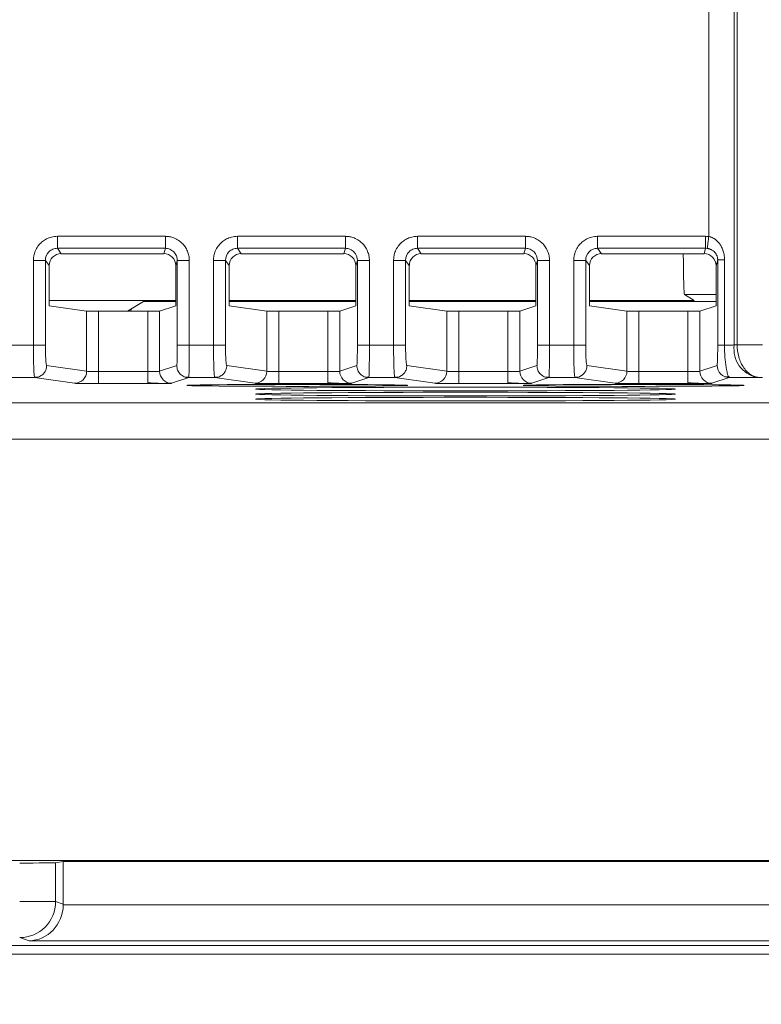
# Model space of a CAD drawing. Header units: millimetres. Extents: x 0 to 594, y 0 to 420.
# Tile 31 of 76: x 143 to 155, y 229 to 246. Entities that reach past the tile are written whole.
import ezdxf

# ---------------------------------------------------------------- set-up
doc = ezdxf.new("R2010")
doc.units = ezdxf.units.MM
doc.styles.add('SLDTEXTSTYLE1', font='TXT', dxfattribs={"width": 0.605})
doc.dimstyles.new('SLDDIMSTYLE0', dxfattribs={"dimtxt": 2.568319, "dimasz": 3.3, "dimexe": 0, "dimexo": 0.0625, "dimgap": 0.64208, "dimtad": 1, "dimdec": 1, "dimlfac": 5, "dimrnd": 1e-09, "dimzin": 12, "dimdsep": 46, "dimtxsty": 'SLDTEXTSTYLE1', "dimsah": 1, "dimcen": 0.09, "dimadec": 0, "dimazin": 3, "dimtfac": 1, "dimtdec": 1, "dimtofl": 0, "dimtmove": 0, "dimatfit": 3, "dimfxl": 1, "dimfrac": 2, "dimtolj": 1, "dimtzin": 12, "dimarcsym": 0})
doc.dimstyles.new('SLDDIMSTYLE3', dxfattribs={"dimtxt": 2.568319, "dimasz": 3.3, "dimexe": 0, "dimexo": 0.0625, "dimgap": 0.64208, "dimtad": 1, "dimdec": 1, "dimlfac": 5, "dimrnd": 1e-09, "dimzin": 12, "dimdsep": 46, "dimtxsty": 'SLDTEXTSTYLE1', "dimsah": 1, "dimcen": 0.09, "dimadec": 0, "dimazin": 3, "dimtfac": 1, "dimtdec": 1, "dimtmove": 0, "dimatfit": 0, "dimfxl": 1, "dimfrac": 2, "dimtolj": 1, "dimtzin": 12, "dimarcsym": 0})

# ---------------------------------------------------------------- blocks, each defined once
blk = doc.blocks.new('_D_12')
at = {"color": 7, "linetype": 'Continuous', "lineweight": 0}
for p, q in [((184.665, 230.163), (184.665, 236.563)), ((162.794, 230.163), (185.665, 230.163)), ((184.665, 230.163), (184.665, 225.009)), ((115.707, 225.009), (185.665, 225.009)), ((184.665, 225.009), (184.665, 212.459)), ((180.133, 218.584), (180.133, 219.171)), ((180.133, 219.171), (184.077, 219.171)), ((184.077, 219.171), (184.077, 218.584)), ((180.133, 215.154), (180.133, 214.566)), ((184.077, 214.566), (184.077, 215.154)), ((180.133, 214.566), (184.077, 214.566))]:
    blk.add_line(p, q, dxfattribs=at)
for points in [[(184.665, 230.163), (185.165, 233.463), (184.165, 233.463)], [(184.665, 225.009), (184.165, 221.709), (185.165, 221.709)]]:
    blk.add_solid(points, dxfattribs=at)
at = {"color": 7, "linetype": 'Continuous', "lineweight": 0, "attachment_point": 1, "rotation": 90, "style": 'SLDTEXTSTYLE1'}
for s, insert, char_height in [('25,8', (176.135, 213.439), 2.6458), ('1', (180.667, 215.889), 2.646)]:
    blk.add_mtext(s, dxfattribs=dict(at, insert=insert, char_height=char_height))
blk = doc.blocks.new('_D_15')
at = {"color": 7, "linetype": 'Continuous', "lineweight": 0}
for p, q in [((107.707, 372.909), (185.665, 372.909)), ((184.665, 230.163), (184.665, 372.909)), ((180.133, 305.701), (180.133, 306.289)), ((180.133, 306.289), (184.077, 306.289)), ((184.077, 306.289), (184.077, 305.701)), ((180.133, 297.371), (180.133, 296.783)), ((184.077, 296.783), (184.077, 297.371)), ((180.133, 296.783), (184.077, 296.783)), ((162.794, 230.163), (185.665, 230.163))]:
    blk.add_line(p, q, dxfattribs=at)
for points in [[(184.665, 372.909), (184.165, 369.609), (185.165, 369.609)], [(184.665, 230.163), (185.165, 233.463), (184.165, 233.463)]]:
    blk.add_solid(points, dxfattribs=at)
at = {"color": 7, "linetype": 'Continuous', "lineweight": 0, "char_height": 2.6458, "attachment_point": 1, "rotation": 90, "style": 'SLDTEXTSTYLE1'}
for s, insert in [('713,7', (176.135, 297.126)), ('28,1', (180.667, 298.106))]:
    blk.add_mtext(s, dxfattribs=dict(at, insert=insert))

msp = doc.modelspace()

# ---------------------------------------------------------------- linework, layer by layer
at = {"color": 7, "linetype": 'Continuous', "lineweight": 15}
for p, q in [((154.459, 242.112), (154.459, 352.309)), ((154.883, 240.307), (154.883, 352.309)), ((154.932, 240.307), (154.932, 352.309)), ((143.608, 242.116), (145.407, 242.116)), ((143.608, 242.116), (143.608, 241.916)), ((145.407, 242.116), (145.407, 241.916)), ((146.608, 242.116), (148.407, 242.116)), ((146.608, 242.116), (146.608, 241.916)), ((148.407, 242.116), (148.407, 241.916)), ((149.608, 242.116), (151.407, 242.116)), ((149.608, 242.116), (149.608, 241.916)), ((151.407, 242.116), (151.407, 241.916)), ((152.608, 242.116), (154.407, 242.116)), ((152.608, 242.116), (152.608, 241.916)), ((143.608, 241.916), (145.407, 241.916)), ((143.671, 241.827), (143.608, 241.916)), ((143.671, 241.827), (145.38, 241.827)), ((145.407, 241.916), (145.38, 241.827)), ((146.608, 241.916), (148.407, 241.916)), ((146.671, 241.827), (146.608, 241.916)), ((146.671, 241.827), (148.38, 241.827)), ((148.407, 241.916), (148.38, 241.827)), ((149.608, 241.916), (151.407, 241.916)), ((149.671, 241.827), (149.608, 241.916)), ((149.671, 241.827), (151.38, 241.827)), ((151.407, 241.916), (151.38, 241.827)), ((152.608, 241.916), (154.407, 241.916)), ((152.671, 241.827), (152.608, 241.916)), ((152.671, 241.827), (154.38, 241.827)), ((154.407, 241.916), (154.38, 241.827)), ((154.407, 241.917), (154.433, 241.915)), ((143.21, 240.304), (143.21, 241.716)), ((143.21, 241.716), (143.409, 241.716)), ((143.409, 240.304), (143.409, 241.716)), ((143.471, 241.628), (143.409, 241.716)), ((145.606, 241.715), (145.58, 241.627)), ((145.806, 241.715), (145.606, 241.715)), ((145.606, 241.715), (145.606, 240.304)), ((145.806, 241.715), (145.806, 240.304)), ((146.21, 240.304), (146.21, 241.716)), ((146.21, 241.716), (146.409, 241.716)), ((146.409, 240.304), (146.409, 241.716)), ((146.471, 241.628), (146.409, 241.716)), ((148.606, 241.715), (148.58, 241.627)), ((148.806, 241.715), (148.606, 241.715)), ((148.606, 241.715), (148.606, 240.304)), ((148.806, 241.715), (148.806, 240.304)), ((149.21, 240.304), (149.21, 241.716)), ((149.21, 241.716), (149.409, 241.716)), ((149.409, 240.304), (149.409, 241.716)), ((149.471, 241.628), (149.409, 241.716)), ((151.606, 241.715), (151.58, 241.627)), ((151.806, 241.715), (151.606, 241.715)), ((151.606, 241.715), (151.606, 240.304)), ((151.806, 241.715), (151.806, 240.304)), ((152.21, 240.304), (152.21, 241.716)), ((152.21, 241.716), (152.409, 241.716)), ((152.409, 240.304), (152.409, 241.716)), ((152.471, 241.628), (152.409, 241.716)), ((154.608, 241.722), (154.58, 241.627)), ((154.608, 241.722), (154.608, 240.305)), ((154.721, 241.722), (154.721, 240.305)), ((143.471, 240.958), (143.471, 241.628)), ((145.58, 240.958), (145.58, 241.627)), ((146.471, 240.958), (146.471, 241.628)), ((148.58, 240.958), (148.58, 241.627)), ((149.471, 240.958), (149.471, 241.628)), ((151.58, 240.958), (151.58, 241.627)), ((152.471, 240.958), (152.471, 241.628)), ((154.58, 240.958), (154.58, 241.627)), ((145.58, 241.048), (143.471, 241.048)), ((144.774, 240.867), (145.046, 241.031)), ((145.046, 241.031), (145.58, 241.031)), ((148.58, 241.048), (146.471, 241.048)), ((146.471, 241.031), (148.58, 241.031)), ((151.58, 241.048), (149.471, 241.048)), ((149.471, 241.031), (151.58, 241.031)), ((154.217, 241.048), (152.471, 241.048)), ((152.471, 241.031), (154.58, 241.031)), ((154.58, 241.146), (154.053, 241.146)), ((154.217, 241.048), (154.053, 241.146)), ((143.471, 240.958), (144.096, 240.869)), ((144.096, 240.869), (144.096, 239.869)), ((144.295, 240.867), (144.295, 239.865)), ((145.113, 240.867), (144.295, 240.867)), ((144.808, 240.867), (144.808, 240.888)), ((144.851, 240.913), (144.828, 240.867)), ((145.113, 240.867), (145.113, 239.865)), ((145.58, 240.958), (145.312, 240.869)), ((145.312, 240.869), (145.312, 239.869)), ((146.471, 240.958), (147.096, 240.869)), ((147.096, 240.869), (147.096, 239.869)), ((147.295, 240.867), (147.295, 239.865)), ((148.113, 240.867), (147.295, 240.867)), ((148.113, 240.867), (148.113, 239.865)), ((148.58, 240.958), (148.312, 240.869)), ((148.312, 240.869), (148.312, 239.869)), ((149.471, 240.958), (150.096, 240.869)), ((150.096, 240.869), (150.096, 239.869)), ((150.295, 240.867), (150.295, 239.865)), ((151.113, 240.867), (150.295, 240.867)), ((151.113, 240.867), (151.113, 239.865)), ((151.58, 240.958), (151.312, 240.869)), ((151.312, 240.869), (151.312, 239.869)), ((152.471, 240.958), (153.096, 240.869)), ((153.096, 240.869), (153.096, 239.869)), ((153.295, 240.867), (153.295, 239.865)), ((154.113, 240.867), (153.295, 240.867)), ((154.113, 240.867), (154.113, 239.865)), ((154.58, 240.958), (154.312, 240.869)), ((154.312, 240.869), (154.312, 239.869)), ((142.806, 240.304), (143.21, 240.304)), ((145.806, 240.304), (145.606, 240.304)), ((145.806, 240.304), (146.21, 240.304)), ((148.806, 240.304), (148.606, 240.304)), ((148.806, 240.304), (149.21, 240.304)), ((151.806, 240.304), (151.606, 240.304)), ((151.806, 240.304), (152.21, 240.304)), ((154.883, 240.307), (154.932, 240.307)), ((144.096, 239.869), (143.43, 239.964)), ((144.295, 239.665), (144.295, 239.865)), ((145.113, 239.865), (144.295, 239.865)), ((145.113, 239.665), (145.113, 239.865)), ((145.597, 239.964), (145.312, 239.869)), ((147.096, 239.869), (146.43, 239.964)), ((147.295, 239.665), (147.295, 239.865)), ((148.113, 239.865), (147.295, 239.865)), ((148.113, 239.665), (148.113, 239.865)), ((148.597, 239.964), (148.312, 239.869)), ((150.096, 239.869), (149.43, 239.964)), ((150.295, 239.665), (150.295, 239.865)), ((151.113, 239.865), (150.295, 239.865)), ((151.113, 239.665), (151.113, 239.865)), ((151.597, 239.964), (151.312, 239.869)), ((153.096, 239.869), (152.43, 239.964)), ((153.295, 239.665), (153.295, 239.865)), ((154.113, 239.865), (153.295, 239.865)), ((154.113, 239.665), (154.113, 239.865)), ((154.599, 239.964), (154.312, 239.869)), ((142.797, 239.764), (143.23, 239.764)), ((143.23, 239.764), (143.227, 239.783)), ((143.896, 239.669), (143.23, 239.764)), ((145.797, 239.764), (145.512, 239.669)), ((145.799, 239.776), (145.797, 239.764)), ((145.797, 239.764), (146.23, 239.764)), ((146.23, 239.764), (146.227, 239.783)), ((146.896, 239.669), (146.23, 239.764)), ((148.797, 239.764), (148.512, 239.669)), ((148.799, 239.776), (148.797, 239.764)), ((148.797, 239.764), (149.23, 239.764)), ((149.23, 239.764), (149.227, 239.783)), ((149.896, 239.669), (149.23, 239.764)), ((151.797, 239.764), (151.512, 239.669)), ((151.799, 239.776), (151.797, 239.764)), ((151.797, 239.764), (152.23, 239.764)), ((152.23, 239.764), (152.227, 239.783)), ((152.896, 239.669), (152.23, 239.764)), ((154.798, 239.764), (154.512, 239.669)), ((154.725, 239.778), (154.803, 239.774)), ((154.798, 239.764), (155.002, 239.765)), ((155.265, 239.767), (155.313, 239.767)), ((145.113, 239.665), (144.295, 239.665)), ((148.113, 239.665), (147.295, 239.665)), ((151.113, 239.665), (150.295, 239.665)), ((154.113, 239.665), (153.295, 239.665)), ((157.216, 239.341), (138.816, 239.341)), ((157.216, 238.741), (138.816, 238.741)), ((157.216, 231.725), (127.707, 231.725)), ((143.58, 231.686), (143.707, 231.707)), ((143.58, 231.686), (143.58, 231.039)), ((143.707, 231.707), (158.225, 231.707)), ((143.707, 231.707), (143.707, 230.996)), ((142.981, 231.039), (143.58, 231.039)), ((143.58, 231.039), (143.707, 230.996)), ((143.707, 230.986), (158.225, 230.986)), ((143.138, 230.386), (142.981, 230.439)), ((158.82, 230.386), (143.138, 230.386)), ((162.703, 230.309), (127.707, 230.309)), ((162.794, 230.163), (127.707, 230.163))]:
    msp.add_line(p, q, dxfattribs=at)
for centre, radius, start, end in [((155.365, 240.242), 0.486, 172.3633, 258.1675), ((143.896, 239.869), 0.2, 270.0882, 0.0166), ((145.512, 239.869), 0.2, 180.0066, 269.976), ((146.896, 239.869), 0.2, 270.0882, 0.0166), ((148.512, 239.869), 0.2, 180.0066, 269.976), ((149.896, 239.869), 0.2, 270.0882, 0.0166), ((151.512, 239.869), 0.2, 180.0066, 269.976), ((152.896, 239.869), 0.2, 270.0882, 0.0166), ((154.512, 239.869), 0.2, 180.0066, 269.976), ((154.799, 239.964), 0.2, 180.0065, 269.9752), ((142.98, 231.039), 0.6, 270.0962, 359.9736)]:
    msp.add_arc(centre, radius, start, end, dxfattribs=at)
for centre, major_axis, ratio, start_param, end_param in [((143.672, 241.627), (-0.115, 0.165), 0.994351, 5.675727, 7.241202), ((145.38, 241.627), (-0.058, -0.192), 0.995856, 1.862759, 3.431274), ((146.672, 241.627), (-0.115, 0.165), 0.994351, 5.675727, 7.241202), ((148.38, 241.627), (-0.058, -0.192), 0.995856, 1.862759, 3.431274), ((149.672, 241.627), (-0.115, 0.165), 0.994351, 5.675727, 7.241202), ((151.38, 241.627), (-0.058, -0.192), 0.995856, 1.862759, 3.431274), ((152.672, 241.627), (-0.115, 0.165), 0.994351, 5.675727, 7.241202), ((154.054, 242.346), (0, 1.2), 0.017455, 2.017556, 3.131121), ((154.38, 241.627), (-0.058, -0.192), 0.995856, 1.862759, 3.431274), ((144.295, 240.869), (0.2, 0), 0.008727, 3.202679, 4.712389), ((145.113, 240.869), (0.2, 0), 0.008727, 4.712389, 6.257005), ((147.295, 240.869), (0.2, 0), 0.008727, 3.202679, 4.712389), ((148.113, 240.869), (0.2, 0), 0.008727, 4.712389, 6.257005), ((150.295, 240.869), (0.2, 0), 0.008727, 3.202679, 4.712389), ((151.113, 240.869), (0.2, 0), 0.008727, 4.712389, 6.257005), ((153.295, 240.869), (0.2, 0), 0.008727, 3.202679, 4.712389), ((154.113, 240.869), (0.2, 0), 0.008727, 4.712389, 6.257005), ((142.981, 231.686), (0.6, 0), 0.008727, 4.712389, 6.230825), ((143.138, 230.986), (0.096, 0.593), 0.946286, 3.311301, 4.864644), ((143.107, 230.997), (-0.57, 0.19), 0.998478, 3.446103, 3.462643)]:
    msp.add_ellipse(centre, major_axis=major_axis, ratio=ratio, start_param=start_param, end_param=end_param, dxfattribs=at)
for centre, major_axis in [((147.607, 239.634), (1.84, 0)), ((150.407, 239.573), (3.5, 0)), ((153.207, 239.634), (1.84, 0)), ((150.407, 239.489), (3.5, 0)), ((150.407, 239.405), (3.5, 0))]:
    msp.add_ellipse(centre, major_axis=major_axis, ratio=0.008727, dxfattribs=at)
for points, knots in [([(143.21, 241.716), (143.21, 241.725), (143.21, 241.742), (143.213, 241.768), (143.217, 241.798), (143.226, 241.831), (143.245, 241.886), (143.278, 241.946), (143.332, 242.008), (143.392, 242.055), (143.455, 242.087), (143.511, 242.105), (143.559, 242.114), (143.592, 242.115), (143.608, 242.116)], [0, 0, 0, 0, 0.041722, 0.08275, 0.123254, 0.185626, 0.249176, 0.399084, 0.51199, 0.638657, 0.766128, 0.844073, 0.921633, 1, 1, 1, 1]), ([(145.407, 242.116), (145.415, 242.116), (145.431, 242.115), (145.455, 242.113), (145.483, 242.109), (145.515, 242.101), (145.567, 242.084), (145.626, 242.053), (145.689, 242.002), (145.739, 241.942), (145.771, 241.881), (145.79, 241.83), (145.799, 241.792), (145.805, 241.754), (145.806, 241.728), (145.806, 241.715)], [0, 0, 0, 0, 0.03894, 0.077386, 0.11548, 0.174397, 0.234168, 0.37707, 0.48817, 0.61855, 0.750792, 0.814173, 0.876702, 0.937597, 1, 1, 1, 1]), ([(146.21, 241.716), (146.21, 241.725), (146.21, 241.742), (146.213, 241.768), (146.217, 241.798), (146.226, 241.831), (146.245, 241.886), (146.278, 241.946), (146.332, 242.008), (146.392, 242.055), (146.455, 242.087), (146.511, 242.105), (146.559, 242.114), (146.592, 242.115), (146.608, 242.116)], [0, 0, 0, 0, 0.0417224, 0.0827505, 0.1232536, 0.1856256, 0.2491758, 0.3990841, 0.5119898, 0.6386572, 0.766128, 0.8440733, 0.9216331, 1, 1, 1, 1]), ([(148.407, 242.116), (148.415, 242.116), (148.431, 242.115), (148.455, 242.113), (148.483, 242.109), (148.515, 242.101), (148.567, 242.084), (148.626, 242.053), (148.689, 242.002), (148.739, 241.942), (148.771, 241.881), (148.79, 241.83), (148.799, 241.792), (148.805, 241.754), (148.806, 241.728), (148.806, 241.715)], [0, 0, 0, 0, 0.03894, 0.077386, 0.11548, 0.174397, 0.234168, 0.37707, 0.48817, 0.61855, 0.750792, 0.814173, 0.876702, 0.937597, 1, 1, 1, 1]), ([(149.21, 241.716), (149.21, 241.725), (149.21, 241.742), (149.213, 241.768), (149.217, 241.798), (149.226, 241.831), (149.245, 241.886), (149.278, 241.946), (149.332, 242.008), (149.392, 242.055), (149.455, 242.087), (149.511, 242.105), (149.559, 242.114), (149.592, 242.115), (149.608, 242.116)], [0, 0, 0, 0, 0.041722, 0.08275, 0.123254, 0.185626, 0.249176, 0.399084, 0.51199, 0.638657, 0.766128, 0.844073, 0.921633, 1, 1, 1, 1]), ([(151.407, 242.116), (151.415, 242.116), (151.431, 242.115), (151.455, 242.113), (151.483, 242.109), (151.515, 242.101), (151.567, 242.084), (151.626, 242.053), (151.689, 242.002), (151.739, 241.942), (151.771, 241.881), (151.79, 241.83), (151.799, 241.792), (151.805, 241.754), (151.806, 241.728), (151.806, 241.715)], [0, 0, 0, 0, 0.03894, 0.077386, 0.11548, 0.174397, 0.234168, 0.37707, 0.48817, 0.61855, 0.750792, 0.814173, 0.876702, 0.937597, 1, 1, 1, 1]), ([(152.21, 241.716), (152.21, 241.725), (152.21, 241.742), (152.213, 241.768), (152.217, 241.798), (152.226, 241.831), (152.245, 241.886), (152.278, 241.946), (152.332, 242.008), (152.392, 242.055), (152.455, 242.087), (152.511, 242.105), (152.559, 242.114), (152.592, 242.115), (152.608, 242.116)], [0, 0, 0, 0, 0.041722, 0.08275, 0.123254, 0.185626, 0.249176, 0.399084, 0.51199, 0.638657, 0.766128, 0.844073, 0.921633, 1, 1, 1, 1]), ([(154.407, 242.116), (154.407, 242.109), (154.407, 242.095), (154.407, 242.075), (154.407, 242.057), (154.406, 242.039), (154.406, 242.023), (154.406, 242.007), (154.406, 241.994), (154.406, 241.981), (154.406, 241.97), (154.406, 241.96), (154.406, 241.951), (154.406, 241.944), (154.406, 241.938), (154.406, 241.932), (154.406, 241.928), (154.407, 241.924), (154.407, 241.922), (154.407, 241.92), (154.407, 241.918), (154.407, 241.918), (154.407, 241.917)], [0, 0, 0, 0, 0.069653, 0.137238, 0.202753, 0.266199, 0.327576, 0.386883, 0.444121, 0.49929, 0.552391, 0.603422, 0.652384, 0.699278, 0.744103, 0.78686, 0.82755, 0.866172, 0.902727, 0.937217, 0.969641, 1, 1, 1, 1]), ([(154.407, 242.116), (154.415, 242.116), (154.433, 242.115), (154.45, 242.113), (154.459, 242.112)], [0, 0, 0, 0, 0.500346, 1, 1, 1, 1]), ([(154.459, 242.112), (154.456, 242.09), (154.453, 242.066), (154.447, 242.02), (154.444, 241.997), (154.439, 241.96), (154.437, 241.944), (154.434, 241.923), (154.433, 241.917), (154.433, 241.915)], [0, 0, 0, 0, 0.25, 0.25, 0.5, 0.5, 0.75, 0.75, 1, 1, 1, 1]), ([(154.459, 242.112), (154.465, 242.111), (154.478, 242.109), (154.496, 242.103), (154.514, 242.096), (154.532, 242.088), (154.549, 242.078), (154.568, 242.065), (154.589, 242.048), (154.619, 242.019), (154.652, 241.977), (154.683, 241.919), (154.702, 241.863), (154.714, 241.811), (154.72, 241.767), (154.72, 241.737), (154.721, 241.722)], [0, 0, 0, 0, 0.037229, 0.074554, 0.112196, 0.150369, 0.189279, 0.22912, 0.288423, 0.349204, 0.474528, 0.603741, 0.737524, 0.825076, 0.912294, 1, 1, 1, 1]), ([(143.409, 241.716), (143.409, 241.769), (143.43, 241.821), (143.485, 241.877), (143.508, 241.892), (143.556, 241.911), (143.582, 241.917), (143.608, 241.916)], [0, 0, 0, 0, 0.5, 0.5, 0.75, 0.75, 1, 1, 1, 1]), ([(145.407, 241.916), (145.433, 241.916), (145.459, 241.911), (145.507, 241.891), (145.53, 241.876), (145.585, 241.82), (145.606, 241.768), (145.606, 241.715)], [0, 0, 0, 0, 0.25, 0.25, 0.5, 0.5, 1, 1, 1, 1]), ([(146.409, 241.716), (146.409, 241.769), (146.43, 241.821), (146.485, 241.877), (146.508, 241.892), (146.556, 241.911), (146.582, 241.917), (146.608, 241.916)], [0, 0, 0, 0, 0.5, 0.5, 0.75, 0.75, 1, 1, 1, 1]), ([(148.407, 241.916), (148.433, 241.916), (148.459, 241.911), (148.507, 241.891), (148.53, 241.876), (148.585, 241.82), (148.606, 241.768), (148.606, 241.715)], [0, 0, 0, 0, 0.25, 0.25, 0.5, 0.5, 1, 1, 1, 1]), ([(149.409, 241.716), (149.409, 241.769), (149.43, 241.821), (149.485, 241.877), (149.508, 241.892), (149.556, 241.911), (149.582, 241.917), (149.608, 241.916)], [0, 0, 0, 0, 0.5, 0.5, 0.75, 0.75, 1, 1, 1, 1]), ([(151.407, 241.916), (151.433, 241.916), (151.459, 241.911), (151.507, 241.891), (151.53, 241.876), (151.585, 241.82), (151.606, 241.768), (151.606, 241.715)], [0, 0, 0, 0, 0.25, 0.25, 0.5, 0.5, 1, 1, 1, 1]), ([(152.409, 241.716), (152.409, 241.769), (152.43, 241.821), (152.485, 241.877), (152.508, 241.892), (152.556, 241.911), (152.582, 241.917), (152.608, 241.916)], [0, 0, 0, 0, 0.5, 0.5, 0.75, 0.75, 1, 1, 1, 1]), ([(154.433, 241.915), (154.438, 241.914), (154.448, 241.912), (154.463, 241.909), (154.477, 241.904), (154.491, 241.899), (154.503, 241.893), (154.517, 241.885), (154.537, 241.872), (154.561, 241.849), (154.582, 241.821), (154.596, 241.793), (154.603, 241.769), (154.606, 241.751), (154.608, 241.736), (154.608, 241.726), (154.608, 241.722)], [0, 0, 0, 0, 0.051559, 0.103152, 0.154818, 0.206522, 0.258178, 0.29192, 0.387982, 0.517721, 0.645381, 0.76876, 0.84478, 0.902774, 0.955947, 1, 1, 1, 1]), ([(154.721, 241.722), (154.688, 241.722), (154.66, 241.722), (154.62, 241.722), (154.609, 241.722), (154.608, 241.722)], [0, 0, 0, 0, 0.5, 0.5, 1, 1, 1, 1]), ([(143.21, 240.304), (143.26, 240.304), (143.31, 240.304), (143.383, 240.304), (143.406, 240.304), (143.409, 240.304)], [0, 0, 0, 0, 0.5, 0.5, 1, 1, 1, 1]), ([(143.43, 239.964), (143.427, 239.964), (143.425, 239.973), (143.42, 240.008), (143.417, 240.033), (143.413, 240.096), (143.412, 240.133), (143.41, 240.215), (143.409, 240.259), (143.409, 240.304)], [0, 0, 0, 0, 0.25, 0.25, 0.5, 0.5, 0.75, 0.75, 1, 1, 1, 1]), ([(145.606, 240.304), (145.606, 240.259), (145.606, 240.215), (145.605, 240.133), (145.604, 240.096), (145.603, 240.033), (145.602, 240.008), (145.599, 239.973), (145.598, 239.964), (145.597, 239.964)], [0, 0, 0, 0, 0.25, 0.25, 0.5, 0.5, 0.75, 0.75, 1, 1, 1, 1]), ([(146.21, 240.304), (146.26, 240.304), (146.31, 240.304), (146.383, 240.304), (146.406, 240.304), (146.409, 240.304)], [0, 0, 0, 0, 0.5, 0.5, 1, 1, 1, 1]), ([(146.43, 239.964), (146.427, 239.964), (146.425, 239.973), (146.42, 240.008), (146.417, 240.033), (146.413, 240.096), (146.412, 240.133), (146.41, 240.215), (146.409, 240.259), (146.409, 240.304)], [0, 0, 0, 0, 0.25, 0.25, 0.5, 0.5, 0.75, 0.75, 1, 1, 1, 1]), ([(148.606, 240.304), (148.606, 240.259), (148.606, 240.215), (148.605, 240.133), (148.604, 240.096), (148.603, 240.033), (148.602, 240.008), (148.599, 239.973), (148.598, 239.964), (148.597, 239.964)], [0, 0, 0, 0, 0.25, 0.25, 0.5, 0.5, 0.75, 0.75, 1, 1, 1, 1]), ([(149.21, 240.304), (149.26, 240.304), (149.31, 240.304), (149.383, 240.304), (149.406, 240.304), (149.409, 240.304)], [0, 0, 0, 0, 0.5, 0.5, 1, 1, 1, 1]), ([(149.43, 239.964), (149.427, 239.964), (149.425, 239.973), (149.42, 240.008), (149.417, 240.033), (149.413, 240.096), (149.412, 240.133), (149.41, 240.215), (149.409, 240.259), (149.409, 240.304)], [0, 0, 0, 0, 0.25, 0.25, 0.5, 0.5, 0.75, 0.75, 1, 1, 1, 1]), ([(151.606, 240.304), (151.606, 240.259), (151.606, 240.215), (151.605, 240.133), (151.604, 240.096), (151.603, 240.033), (151.602, 240.008), (151.599, 239.973), (151.598, 239.964), (151.597, 239.964)], [0, 0, 0, 0, 0.25, 0.25, 0.5, 0.5, 0.75, 0.75, 1, 1, 1, 1]), ([(152.21, 240.304), (152.26, 240.304), (152.31, 240.304), (152.383, 240.304), (152.406, 240.304), (152.409, 240.304)], [0, 0, 0, 0, 0.5, 0.5, 1, 1, 1, 1]), ([(152.43, 239.964), (152.427, 239.964), (152.425, 239.973), (152.42, 240.008), (152.417, 240.033), (152.413, 240.096), (152.412, 240.133), (152.41, 240.215), (152.409, 240.259), (152.409, 240.304)], [0, 0, 0, 0, 0.25, 0.25, 0.5, 0.5, 0.75, 0.75, 1, 1, 1, 1]), ([(154.608, 240.305), (154.608, 240.259), (154.608, 240.214), (154.607, 240.131), (154.606, 240.094), (154.603, 240.001), (154.601, 239.965), (154.599, 239.964)], [0, 0, 0, 0, 0.25, 0.25, 0.5, 0.5, 1, 1, 1, 1]), ([(154.721, 240.305), (154.687, 240.305), (154.658, 240.305), (154.618, 240.305), (154.609, 240.305), (154.608, 240.305)], [0, 0, 0, 0, 0.5, 0.5, 1, 1, 1, 1]), ([(154.721, 240.305), (154.73, 240.305), (154.75, 240.305), (154.778, 240.305), (154.805, 240.306), (154.832, 240.306), (154.858, 240.306), (154.875, 240.307), (154.883, 240.307)], [0, 0, 0, 0, 0.161256, 0.324676, 0.49026, 0.658009, 0.827922, 1, 1, 1, 1]), ([(154.721, 240.305), (154.721, 240.295), (154.721, 240.275), (154.721, 240.246), (154.722, 240.216), (154.724, 240.185), (154.725, 240.155), (154.727, 240.125), (154.731, 240.075), (154.739, 240.003), (154.749, 239.938), (154.757, 239.888), (154.764, 239.855), (154.771, 239.826), (154.777, 239.803), (154.783, 239.786), (154.789, 239.773), (154.794, 239.766), (154.797, 239.765), (154.798, 239.764)], [0, 0, 0, 0, 0.0342, 0.069067, 0.104572, 0.14068, 0.177351, 0.214545, 0.252212, 0.364672, 0.50349, 0.545669, 0.627711, 0.696484, 0.751704, 0.819151, 0.883079, 0.943376, 1, 1, 1, 1]), ([(154.932, 240.307), (154.987, 240.307), (155.054, 240.307), (155.199, 240.307), (155.277, 240.307), (155.356, 240.307)], [0, 0, 0, 0, 0.5, 0.5, 1, 1, 1, 1]), ([(154.932, 240.307), (154.932, 240.244), (154.94, 240.175), (154.978, 240.043), (155.007, 239.979), (155.082, 239.874), (155.127, 239.833), (155.22, 239.779), (155.269, 239.768), (155.313, 239.767)], [0, 0, 0, 0, 0.25, 0.25, 0.5, 0.5, 0.75, 0.75, 1, 1, 1, 1]), ([(143.23, 239.764), (143.266, 239.764), (143.305, 239.774), (143.357, 239.808), (143.372, 239.822), (143.398, 239.854), (143.409, 239.872), (143.416, 239.89)], [0, 0, 0, 0, 0.5, 0.5, 0.75, 0.75, 1, 1, 1, 1]), ([(144.295, 239.865), (144.245, 239.865), (144.195, 239.866), (144.122, 239.867), (144.099, 239.868), (144.096, 239.869)], [0, 0, 0, 0, 0.5, 0.5, 1, 1, 1, 1]), ([(145.312, 239.869), (145.311, 239.868), (145.289, 239.867), (145.215, 239.866), (145.164, 239.865), (145.113, 239.865)], [0, 0, 0, 0, 0.5, 0.5, 1, 1, 1, 1]), ([(146.23, 239.764), (146.266, 239.764), (146.305, 239.774), (146.357, 239.808), (146.372, 239.822), (146.398, 239.854), (146.409, 239.872), (146.416, 239.89)], [0, 0, 0, 0, 0.5, 0.5, 0.75, 0.75, 1, 1, 1, 1]), ([(147.295, 239.865), (147.245, 239.865), (147.195, 239.866), (147.122, 239.867), (147.099, 239.868), (147.096, 239.869)], [0, 0, 0, 0, 0.5, 0.5, 1, 1, 1, 1]), ([(148.312, 239.869), (148.311, 239.868), (148.289, 239.867), (148.215, 239.866), (148.164, 239.865), (148.113, 239.865)], [0, 0, 0, 0, 0.5, 0.5, 1, 1, 1, 1]), ([(149.23, 239.764), (149.266, 239.764), (149.305, 239.774), (149.357, 239.808), (149.372, 239.822), (149.398, 239.854), (149.409, 239.872), (149.416, 239.89)], [0, 0, 0, 0, 0.5, 0.5, 0.75, 0.75, 1, 1, 1, 1]), ([(150.295, 239.865), (150.245, 239.865), (150.195, 239.866), (150.122, 239.867), (150.099, 239.868), (150.096, 239.869)], [0, 0, 0, 0, 0.5, 0.5, 1, 1, 1, 1]), ([(151.312, 239.869), (151.311, 239.868), (151.289, 239.867), (151.215, 239.866), (151.164, 239.865), (151.113, 239.865)], [0, 0, 0, 0, 0.5, 0.5, 1, 1, 1, 1]), ([(152.23, 239.764), (152.266, 239.764), (152.305, 239.774), (152.357, 239.808), (152.372, 239.822), (152.398, 239.854), (152.409, 239.872), (152.416, 239.89)], [0, 0, 0, 0, 0.5, 0.5, 0.75, 0.75, 1, 1, 1, 1]), ([(153.295, 239.865), (153.245, 239.865), (153.195, 239.866), (153.122, 239.867), (153.099, 239.868), (153.096, 239.869)], [0, 0, 0, 0, 0.5, 0.5, 1, 1, 1, 1]), ([(154.312, 239.869), (154.311, 239.868), (154.289, 239.867), (154.215, 239.866), (154.164, 239.865), (154.113, 239.865)], [0, 0, 0, 0, 0.5, 0.5, 1, 1, 1, 1]), ([(143.222, 239.774), (143.236, 239.772), (143.264, 239.766), (143.292, 239.775), (143.307, 239.779)], [0, 0, 0, 0, 0.49673, 1, 1, 1, 1]), ([(145.72, 239.779), (145.734, 239.775), (145.761, 239.767), (145.788, 239.772), (145.801, 239.774)], [0, 0, 0, 0, 0.503413, 1, 1, 1, 1]), ([(145.797, 239.764), (145.77, 239.764), (145.742, 239.765), (145.72, 239.779), (145.72, 239.779)], [0, 0, 0, 0, 0.9970451, 1, 1, 1, 1]), ([(146.222, 239.774), (146.236, 239.772), (146.264, 239.766), (146.292, 239.775), (146.307, 239.779)], [0, 0, 0, 0, 0.49673, 1, 1, 1, 1]), ([(148.72, 239.779), (148.734, 239.775), (148.761, 239.767), (148.788, 239.772), (148.801, 239.774)], [0, 0, 0, 0, 0.503413, 1, 1, 1, 1]), ([(148.797, 239.764), (148.77, 239.764), (148.742, 239.765), (148.72, 239.779), (148.72, 239.779)], [0, 0, 0, 0, 0.997045, 1, 1, 1, 1]), ([(149.222, 239.774), (149.236, 239.772), (149.264, 239.766), (149.292, 239.775), (149.307, 239.779)], [0, 0, 0, 0, 0.49673, 1, 1, 1, 1]), ([(151.72, 239.779), (151.734, 239.775), (151.761, 239.767), (151.788, 239.772), (151.801, 239.774)], [0, 0, 0, 0, 0.5034133, 1, 1, 1, 1]), ([(151.797, 239.764), (151.77, 239.764), (151.742, 239.765), (151.72, 239.779), (151.72, 239.779)], [0, 0, 0, 0, 0.997045, 1, 1, 1, 1]), ([(152.222, 239.774), (152.236, 239.772), (152.264, 239.766), (152.292, 239.775), (152.307, 239.779)], [0, 0, 0, 0, 0.49673, 1, 1, 1, 1]), ([(144.295, 239.665), (144.246, 239.666), (144.145, 239.666), (144.037, 239.666), (144.001, 239.667), (143.994, 239.667)], [0, 0, 0, 0, 0.43175, 0.88509, 1, 1, 1, 1]), ([(145.109, 239.679), (145.135, 239.677), (145.188, 239.672), (145.27, 239.669), (145.353, 239.667), (145.401, 239.667), (145.425, 239.667)], [0, 0, 0, 0, 0.2322904, 0.4764601, 0.7324411, 1, 1, 1, 1]), ([(145.512, 239.669), (145.512, 239.669), (145.511, 239.669), (145.508, 239.668), (145.503, 239.668), (145.494, 239.668), (145.473, 239.667), (145.44, 239.667), (145.386, 239.666), (145.326, 239.666), (145.264, 239.666), (145.209, 239.666), (145.161, 239.665), (145.129, 239.665), (145.113, 239.665)], [0, 0, 0, 0, 0.041673, 0.082697, 0.123238, 0.185519, 0.248965, 0.39837, 0.510919, 0.637556, 0.765023, 0.843373, 0.921309, 1, 1, 1, 1]), ([(147.295, 239.665), (147.246, 239.666), (147.145, 239.666), (147.037, 239.666), (147.001, 239.667), (146.994, 239.667)], [0, 0, 0, 0, 0.4317504, 0.8850905, 1, 1, 1, 1]), ([(148.109, 239.679), (148.135, 239.677), (148.188, 239.672), (148.27, 239.669), (148.353, 239.667), (148.401, 239.667), (148.425, 239.667)], [0, 0, 0, 0, 0.2322904, 0.4764601, 0.7324411, 1, 1, 1, 1]), ([(148.512, 239.669), (148.512, 239.669), (148.511, 239.669), (148.508, 239.668), (148.503, 239.668), (148.494, 239.668), (148.473, 239.667), (148.44, 239.667), (148.386, 239.666), (148.326, 239.666), (148.264, 239.666), (148.209, 239.666), (148.161, 239.665), (148.129, 239.665), (148.113, 239.665)], [0, 0, 0, 0, 0.041673, 0.082697, 0.123238, 0.185519, 0.248965, 0.39837, 0.510919, 0.637556, 0.765023, 0.843373, 0.921309, 1, 1, 1, 1]), ([(150.295, 239.665), (150.246, 239.666), (150.145, 239.666), (150.037, 239.666), (150.001, 239.667), (149.994, 239.667)], [0, 0, 0, 0, 0.43175, 0.88509, 1, 1, 1, 1]), ([(151.109, 239.679), (151.135, 239.677), (151.188, 239.672), (151.27, 239.669), (151.353, 239.667), (151.401, 239.667), (151.425, 239.667)], [0, 0, 0, 0, 0.23229, 0.47646, 0.732441, 1, 1, 1, 1]), ([(151.512, 239.669), (151.512, 239.669), (151.511, 239.669), (151.508, 239.668), (151.503, 239.668), (151.494, 239.668), (151.473, 239.667), (151.44, 239.667), (151.386, 239.666), (151.326, 239.666), (151.264, 239.666), (151.209, 239.666), (151.161, 239.665), (151.129, 239.665), (151.113, 239.665)], [0, 0, 0, 0, 0.041673, 0.082697, 0.123238, 0.185519, 0.248965, 0.39837, 0.510919, 0.637556, 0.765023, 0.843373, 0.921309, 1, 1, 1, 1]), ([(153.295, 239.665), (153.246, 239.666), (153.145, 239.666), (153.037, 239.666), (153.001, 239.667), (152.994, 239.667)], [0, 0, 0, 0, 0.43175, 0.88509, 1, 1, 1, 1]), ([(154.109, 239.679), (154.135, 239.677), (154.188, 239.672), (154.27, 239.669), (154.353, 239.667), (154.401, 239.667), (154.425, 239.667)], [0, 0, 0, 0, 0.23229, 0.47646, 0.732441, 1, 1, 1, 1]), ([(154.512, 239.669), (154.512, 239.669), (154.511, 239.669), (154.508, 239.668), (154.503, 239.668), (154.494, 239.668), (154.473, 239.667), (154.44, 239.667), (154.386, 239.666), (154.326, 239.666), (154.264, 239.666), (154.209, 239.666), (154.161, 239.665), (154.129, 239.665), (154.113, 239.665)], [0, 0, 0, 0, 0.041673, 0.082697, 0.123238, 0.185519, 0.248965, 0.39837, 0.510919, 0.637556, 0.765023, 0.843373, 0.921309, 1, 1, 1, 1])]:
    msp.add_open_spline(points, degree=3, knots=knots, dxfattribs=at)
at = {"color": 8, "linetype": 'Continuous', "lineweight": 15}
for points, knots in [([(143.227, 239.783), (143.225, 239.788), (143.221, 239.804), (143.216, 239.895), (143.213, 240.005), (143.21, 240.13), (143.21, 240.235), (143.21, 240.304)], [0, 0, 0, 0, 0.153076, 0.433933, 0.581552, 0.725308, 1, 1, 1, 1]), ([(145.806, 240.304), (145.806, 240.236), (145.806, 240.096), (145.804, 239.924), (145.801, 239.826), (145.8, 239.783), (145.799, 239.778), (145.799, 239.776)], [0, 0, 0, 0, 0.27396, 0.562802, 0.802106, 0.955482, 1, 1, 1, 1]), ([(146.227, 239.783), (146.225, 239.788), (146.221, 239.804), (146.216, 239.895), (146.213, 240.005), (146.21, 240.13), (146.21, 240.235), (146.21, 240.304)], [0, 0, 0, 0, 0.153076, 0.433933, 0.581552, 0.725308, 1, 1, 1, 1]), ([(148.806, 240.304), (148.806, 240.236), (148.806, 240.096), (148.804, 239.924), (148.801, 239.826), (148.8, 239.783), (148.799, 239.778), (148.799, 239.776)], [0, 0, 0, 0, 0.27396, 0.562802, 0.802106, 0.955482, 1, 1, 1, 1]), ([(149.227, 239.783), (149.225, 239.788), (149.221, 239.804), (149.216, 239.895), (149.213, 240.005), (149.21, 240.13), (149.21, 240.235), (149.21, 240.304)], [0, 0, 0, 0, 0.153076, 0.433933, 0.581552, 0.725308, 1, 1, 1, 1]), ([(151.806, 240.304), (151.806, 240.236), (151.806, 240.096), (151.804, 239.924), (151.801, 239.826), (151.8, 239.783), (151.799, 239.778), (151.799, 239.776)], [0, 0, 0, 0, 0.27396, 0.562802, 0.802106, 0.955482, 1, 1, 1, 1]), ([(152.227, 239.783), (152.225, 239.788), (152.221, 239.804), (152.216, 239.895), (152.213, 240.005), (152.21, 240.13), (152.21, 240.235), (152.21, 240.304)], [0, 0, 0, 0, 0.153076, 0.433933, 0.581552, 0.725308, 1, 1, 1, 1]), ([(145.72, 239.779), (145.698, 239.792), (145.652, 239.817), (145.606, 239.886), (145.6, 239.938), (145.597, 239.964)], [0, 0, 0, 0, 0.332674, 0.666337, 1, 1, 1, 1]), ([(148.72, 239.779), (148.698, 239.792), (148.652, 239.817), (148.606, 239.886), (148.6, 239.938), (148.597, 239.964)], [0, 0, 0, 0, 0.332674, 0.666337, 1, 1, 1, 1]), ([(151.72, 239.779), (151.698, 239.792), (151.652, 239.817), (151.606, 239.886), (151.6, 239.938), (151.597, 239.964)], [0, 0, 0, 0, 0.332674, 0.666337, 1, 1, 1, 1]), ([(155.002, 239.765), (155.019, 239.765), (155.119, 239.765), (155.199, 239.766), (155.265, 239.767)], [0, 0, 0, 0, 0.168176, 1, 1, 1, 1]), ([(143.994, 239.667), (143.97, 239.667), (143.915, 239.668), (143.903, 239.668), (143.896, 239.669)], [0, 0, 0, 0, 0.4433704, 1, 1, 1, 1]), ([(146.994, 239.667), (146.97, 239.667), (146.915, 239.668), (146.903, 239.668), (146.896, 239.669)], [0, 0, 0, 0, 0.44337, 1, 1, 1, 1]), ([(149.994, 239.667), (149.97, 239.667), (149.915, 239.668), (149.903, 239.668), (149.896, 239.669)], [0, 0, 0, 0, 0.44337, 1, 1, 1, 1]), ([(152.994, 239.667), (152.97, 239.667), (152.915, 239.668), (152.903, 239.668), (152.896, 239.669)], [0, 0, 0, 0, 0.44337, 1, 1, 1, 1])]:
    msp.add_open_spline(points, degree=3, knots=knots, dxfattribs=at)
for points in [[(143.416, 239.89), (143.426, 239.915), (143.43, 239.94), (143.43, 239.964)], [(146.416, 239.89), (146.426, 239.915), (146.43, 239.94), (146.43, 239.964)], [(149.416, 239.89), (149.426, 239.915), (149.43, 239.94), (149.43, 239.964)], [(152.416, 239.89), (152.426, 239.915), (152.43, 239.94), (152.43, 239.964)]]:
    msp.add_open_spline(points, degree=3, dxfattribs=at)
at = {"color": 7, "linetype": 'Continuous', "lineweight": 15}
msp.add_open_spline([(155.313, 239.767), (155.325, 239.767), (155.34, 239.767), (155.356, 239.767)], degree=3, dxfattribs=at)

# ---------------------------------------------------------------- dimensions: what is measured, and where the dimension line sits
at = {"color": 7, "linetype": 'Continuous', "lineweight": 0}
for base, p2, dimstyle, picture, middle in [((184.665, 372.909), (107.707, 372.909), 'SLDDIMSTYLE0', '_D_15', (184.665, 301.536)), ((184.665, 225.009), (115.707, 225.009), 'SLDDIMSTYLE3', '_D_12', (184.665, 216.869))]:
    dim = msp.add_linear_dim(base=base, p1=(162.794, 230.163), p2=p2, angle=90, dimstyle=dimstyle, dxfattribs=at)
    dim.commit()
    dim.dimension.update_dxf_attribs({"geometry": picture, "text_midpoint": middle, "dimtype": 160})

doc.saveas('drawing.dxf')
